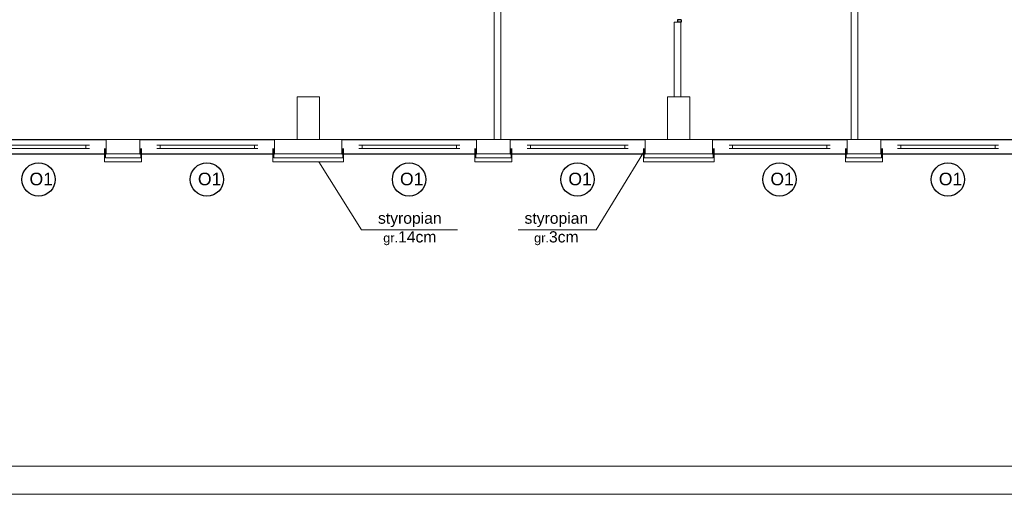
# Model space of a CAD drawing. Header units: millimetres. Extents: x 126553 to 403692, y -95821 to 38049.
# Tile 235 of 256: x 247221 to 248975, y 5244 to 6089. Entities that reach past the tile are written whole.
import ezdxf
from ezdxf import colors
from ezdxf.entities.mleader import LeaderData, LeaderLine
from ezdxf.math import Vec2, Vec3

# ---------------------------------------------------------------- set-up
doc = ezdxf.new("R2010")
doc.units = ezdxf.units.MM
for name, color, linetype, lineweight in [('_(06 GRUBA)', 7, 'Continuous', 40), ('ocieplenie', 253, 'BATTING', 18), ('OKNA', 7, 'Continuous', 13), ('opisy', 7, 'Continuous', 18), ('ramki', 250, 'Continuous', 13), ('ŚCIANY GRUBE', 7, 'Continuous', 20)]:
    doc.layers.add(name, color=color, linetype=linetype, lineweight=lineweight)
doc.layers.add('WIDOK', color=7, linetype='Continuous')
doc.styles.add('ROMANS', font='romans.shx', dxfattribs={"width": 0.7})
doc.linetypes.add('BATTING', pattern='A,0.0001,-0.1,[134,LTYPESHP.SHX,S=0.1,R=0,X=-0.1,Y=0],-0.2,[134,LTYPESHP.SHX,S=0.1,R=180,X=0.1,Y=0],-0.1', length=0.4001)

# ---------------------------------------------------------------- blocks, each defined once
blk = doc.blocks.new('OKNO')
at = {"layer": 'OKNA'}
for p, q in [((30, 15.9), (210, 15.9)), ((30, 9.9), (210, 9.9)), ((36, 9.9), (36, 15.9)), ((204, 9.9), (204, 15.9))]:
    blk.add_line(p, q, dxfattribs=at)
blk = doc.blocks.new('o1')
at = {"layer": 'WIDOK'}
blk.add_circle((-85.4, -0.7), 29.7, dxfattribs=at)
at = {"layer": 'opisy', "insert": (-101.5, 11.4), "char_height": 22.4, "width": 15.9, "attachment_point": 1}
blk.add_mtext('{\\fArial|b0|i0|c238|p34;O1}', dxfattribs=at)

msp = doc.modelspace()

# ---------------------------------------------------------------- linework, layer by layer
for p, q in [((248399.39283, 6088.66452), (248393.27283, 6088.66452)), ((248393.27283, 6088.66452), (248393.27283, 6084.06993)), ((248399.39283, 6088.66452), (248399.39283, 6084.06993)), ((248399.39283, 6084.06993), (248393.27283, 6084.06993))]:
    msp.add_line(p, q)
at = {"layer": 'ocieplenie'}
for p, q in [((247372.15283, 5835.54793), (247372.15283, 5859.45586)), ((247438.15283, 5835.54793), (247438.15283, 5859.45586)), ((247672.15283, 5835.54793), (247672.15283, 5859.45586)), ((247798.15283, 5835.54793), (247798.15283, 5859.45586)), ((248032.15283, 5835.54793), (248032.15283, 5859.45586)), ((248098.15283, 5835.54793), (248098.15283, 5859.45586)), ((248332.15283, 5835.54793), (248332.15283, 5859.45586)), ((248458.15283, 5835.54793), (248458.15283, 5859.45586)), ((248692.15283, 5835.54793), (248692.15283, 5859.45586)), ((248758.15283, 5835.54793), (248758.15283, 5859.45586)), ((247438.15283, 5835.54793), (247372.15283, 5835.54793)), ((247798.15283, 5835.54793), (247672.15283, 5835.54793)), ((248098.15283, 5835.54793), (248032.15283, 5835.54793)), ((248458.15283, 5835.54793), (248332.15283, 5835.54793)), ((248758.15283, 5835.54793), (248692.15283, 5835.54793))]:
    msp.add_line(p, q, dxfattribs=at)
at = {"layer": 'ocieplenie', "linetype": 'BATTING', "ltscale": 0.15}
for p, q in [((247373.65283, 5842.54793), (247373.65283, 5859.45586)), ((247436.65283, 5842.54793), (247436.65283, 5859.45586)), ((247673.65283, 5842.54793), (247673.65283, 5859.45586)), ((247796.65283, 5842.54793), (247796.65283, 5859.45586)), ((248033.65283, 5842.54793), (248033.65283, 5859.45586)), ((248096.65283, 5842.54793), (248096.65283, 5859.45586)), ((248333.65283, 5842.54793), (248333.65283, 5859.45586)), ((248456.65283, 5842.54793), (248456.65283, 5859.45586)), ((248693.65283, 5842.54793), (248693.65283, 5859.45586)), ((248756.65283, 5842.54793), (248756.65283, 5859.45586))]:
    msp.add_line(p, q, dxfattribs=at)
at = {"layer": 'ocieplenie', "linetype": 'BATTING', "ltscale": 0.7}
for p, q in [((247436.65283, 5842.54793), (247373.65283, 5842.54793)), ((247796.65283, 5842.54793), (247673.65283, 5842.54793)), ((248096.65283, 5842.54793), (248033.65283, 5842.54793)), ((248456.65283, 5842.54793), (248333.65283, 5842.54793)), ((248756.65283, 5842.54793), (248693.65283, 5842.54793))]:
    msp.add_line(p, q, dxfattribs=at)
at = {"layer": 'opisy'}
for points in [[(248109.42785, 5714.73177), (248248.04169, 5714.73177), (248332.15283, 5852.30366)], [(248000.91408, 5714.73177), (247829.86918, 5714.73177), (247753.74525, 5835.54793)]]:
    msp.add_lwpolyline(points, dxfattribs=at)
at = {"layer": 'ramki', "color": 0, "ltscale": 0.6}
for points in [[(246070.73775, 9443.51907), (258974.45308, 9443.51907), (258974.45308, 5243.51907), (246070.73775, 5243.51907)], [(246270.73775, 9393.51907), (258924.45308, 9393.51907), (258924.45308, 5293.51907), (246270.73775, 5293.51907)]]:
    msp.add_lwpolyline(points, close=True, dxfattribs=at)
at = {"layer": 'WIDOK'}
for p, q in [((247135.15283, 5875.54793), (247375.15283, 5875.54793)), ((247435.15283, 5875.54793), (247675.15283, 5875.54793)), ((247795.15283, 5875.54793), (248035.15283, 5875.54793)), ((248095.15283, 5875.54793), (248335.15283, 5875.54793)), ((248455.15283, 5875.54793), (248695.15283, 5875.54793)), ((248755.15283, 5875.54793), (248995.15283, 5875.54793)), ((247135.15283, 5849.54793), (247375.15283, 5849.54793)), ((247435.15283, 5849.54793), (247675.15283, 5849.54793)), ((247795.15283, 5849.54793), (248035.15283, 5849.54793)), ((248095.15283, 5849.54793), (248335.15283, 5849.54793)), ((248455.15283, 5849.54793), (248695.15283, 5849.54793)), ((248755.15283, 5849.54793), (248995.15283, 5849.54793))]:
    msp.add_line(p, q, dxfattribs=at)
at = {"layer": 'ŚCIANY GRUBE'}
for p, q in [((248702.15283, 5875.54793), (248702.15283, 6551.54793)), ((248714.15283, 5875.54793), (248714.15283, 6551.54793)), ((248066.15283, 5875.54793), (248066.15283, 6539.54793)), ((248078.15283, 5875.54793), (248078.15283, 6539.54793)), ((248387.15283, 5951.54793), (248387.15283, 6084.06993)), ((248387.15283, 6084.06993), (248399.15283, 6084.06993)), ((248399.15283, 5951.54793), (248399.15283, 6084.06993)), ((247375.15283, 5849.54793), (247375.15283, 5875.54793)), ((247435.15283, 5875.54793), (247375.15283, 5875.54793)), ((247435.15283, 5875.54793), (247375.15283, 5875.54793)), ((247435.15283, 5849.54793), (247435.15283, 5875.54793)), ((247795.15283, 5875.54793), (247675.15283, 5875.54793)), ((247795.15283, 5875.54793), (247675.15283, 5875.54793)), ((247675.15283, 5849.54793), (247675.15283, 5875.54793)), ((247795.15283, 5849.54793), (247795.15283, 5875.54793)), ((248035.15283, 5849.54793), (248035.15283, 5875.54793)), ((248095.15283, 5875.54793), (248035.15283, 5875.54793)), ((248095.15283, 5875.54793), (248035.15283, 5875.54793)), ((248095.15283, 5849.54793), (248095.15283, 5875.54793)), ((248455.15283, 5875.54793), (248335.15283, 5875.54793)), ((248455.15283, 5875.54793), (248335.15283, 5875.54793)), ((248335.15283, 5849.54793), (248335.15283, 5875.54793)), ((248455.15283, 5849.54793), (248455.15283, 5875.54793)), ((248695.15283, 5849.54793), (248695.15283, 5875.54793)), ((248755.15283, 5875.54793), (248695.15283, 5875.54793)), ((248755.15283, 5849.54793), (248755.15283, 5875.54793)), ((247435.15283, 5849.54793), (247375.15283, 5849.54793)), ((247435.15283, 5849.54793), (247375.15283, 5849.54793)), ((247795.15283, 5849.54793), (247675.15283, 5849.54793)), ((247795.15283, 5849.54793), (247675.15283, 5849.54793)), ((248095.15283, 5849.54793), (248035.15283, 5849.54793)), ((248095.15283, 5849.54793), (248035.15283, 5849.54793)), ((248455.15283, 5849.54793), (248335.15283, 5849.54793)), ((248455.15283, 5849.54793), (248335.15283, 5849.54793)), ((248755.15283, 5849.54793), (248695.15283, 5849.54793))]:
    msp.add_line(p, q, dxfattribs=at)
for points in [[(247715.15283, 5875.54793), (247755.15283, 5875.54793), (247755.15283, 5951.54793), (247715.15283, 5951.54793)], [(248375.15283, 5875.54793), (248415.15283, 5875.54793), (248415.15283, 5951.54793), (248375.15283, 5951.54793)]]:
    msp.add_lwpolyline(points, close=True, dxfattribs=at)

# ---------------------------------------------------------------- block references
at = {"layer": 'WIDOK'}
for p in [(247340.08777, 5804.81937), (247640.08777, 5804.81937), (248000.08777, 5804.81937), (248300.08777, 5804.81937), (248660.08777, 5804.81937), (248960.08777, 5804.81937)]:
    msp.add_blockref('o1', p, dxfattribs=at)
at = {"layer": 'ŚCIANY GRUBE'}
for p in [(247135.15283, 5849.54793), (247435.15283, 5849.54793), (247795.15283, 5849.54793), (248095.15283, 5849.54793), (248455.15283, 5849.54793), (248755.15283, 5849.54793)]:
    msp.add_blockref('OKNO', p, dxfattribs=at)

# ---------------------------------------------------------------- texts
at = {"layer": 'opisy', "char_height": 20, "width": 276.8659, "attachment_point": 2}
for s, insert in [('{\\farial|b0|i0|c238|p34;styropian \\P\\fArial|b0|i0|c238|p32;\\H0.8125x;gr.\\farial|b0|i0|c238|p34;\\H1.231x;14cm}', (247916.10462, 5745.29054)), ('{\\farial|b0|i0|c238|p34;styropian \\P\\fArial|b0|i0|c238|p32;\\H0.8125x;gr.\\farial|b0|i0|c238|p34;\\H1.231x;3cm}', (248177.15365, 5745.29054))]:
    msp.add_mtext(s, dxfattribs=dict(at, insert=insert))

# ---------------------------------------------------------------- leaders
at = {"layer": '_(06 GRUBA)', "color": 5, "lineweight": -3}
ml = msp.add_multileader_mtext('Standard', dxfattribs=at)
ml.set_content('drzwi do wymiany na dymoszczelne (Sm) o szerokości skrzydła nieblokowanego minimum 0,9 m', color=5, style='ROMANS')
ml.set_leader_properties()
ml.build(insert=Vec2(0, 0))
ml.multileader.update_dxf_attribs({"text_right_attachment_type": 6, "dogleg_length": 0.36, "arrow_head_size": 12, "scale": 3})
ctx = ml.context
ctx.base_point, ctx.scale, ctx.char_height, ctx.arrow_head_size, ctx.landing_gap_size, ctx.plane_origin = Vec3(252863.56346, 9143.53003), 3, 25, 12, 6, Vec3(252681.83201, 6726.54062)
ctx.right_attachment = 6
notes = []
notes.append((ctx, [(1, (1, 1, 0), (254211.64346, 9126.86337), (-1, 0), 1.08, [(2, [(251734.12473, 7581.7455), (251752.78131, 6632.2673), (248397.15283, 7537.87047), (248528.26956, 6684.50232), (252642.71263, 6271.71049), (252610.46283, 8364.81817), (252790.40858, 8206.14593)], 0, []), (9, [(256057.9102, 6041.11225), (256058.63854, 8178.18365), (254211.64346, 9126.86337)], 0, [])])]))
ctx.mtext.insert, ctx.mtext.flow_direction = Vec3(252869.56346, 9160.1967), 5
for ctx, leaders in notes:
    for number, flags, end, landing, length, lines in leaders:
        leader = LeaderData()
        leader.index, (leader.has_last_leader_line, leader.has_dogleg_vector, leader.attachment_direction) = number, flags
        leader.last_leader_point, leader.dogleg_vector, leader.dogleg_length = Vec3(end), Vec3(landing), length
        for number, points, colour, breaks in lines:
            line = LeaderLine()
            line.index, line.vertices, line.color, line.breaks = number, Vec3.list(points), colors.encode_raw_color(colour), breaks
            leader.lines.append(line)
        ctx.leaders.append(leader)

doc.saveas('drawing.dxf')
